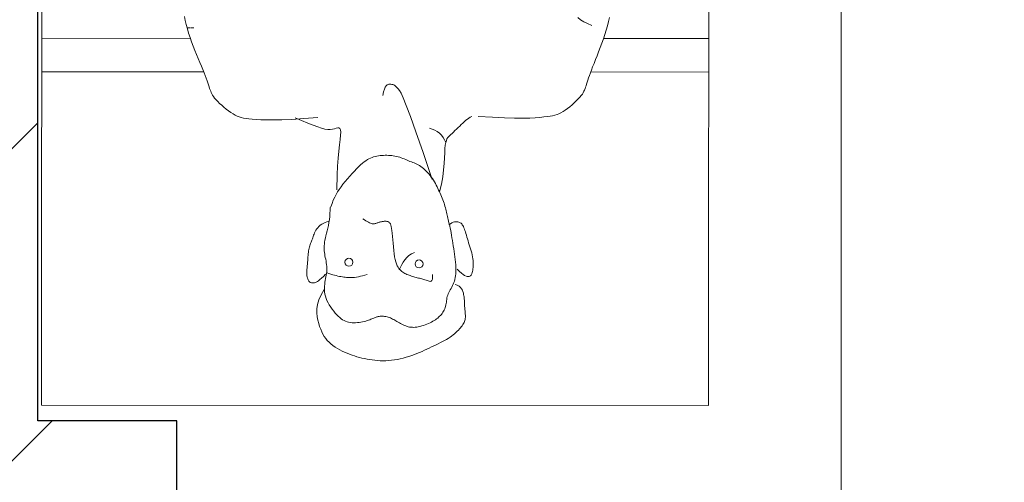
# Model space of a CAD drawing. Header units: millimetres. Extents: x 26866 to 1024070, y -428191 to 408885.
# Tile 156 of 248: x 196556 to 197619, y 388605 to 389104. Entities that reach past the tile are written whole.
import ezdxf

# ---------------------------------------------------------------- set-up
doc = ezdxf.new("R2010")
doc.units = ezdxf.units.MM
doc.header["$LTSCALE"] = 2
for name, color, linetype, lineweight in [('0_OPIS', 7, 'Continuous', 13), ('10', 7, 'Continuous', 9), ('3DPLAN_A_TABELKA POMIESZCZEŃ', 7, 'Continuous', 0), ('6', 253, 'Continuous', 0)]:
    doc.layers.add(name, color=color, linetype=linetype, lineweight=lineweight)
for name, color, linetype in [('3DPLAN_A_KRESKOWANIE 1', 253, 'Continuous'), ('3DPLAN_A_OPIS', 8, 'Continuous'), ('3DPLAN_K_NOŚNA', 7, 'Continuous')]:
    doc.layers.add(name, color=color, linetype=linetype)
doc.layers.add('FURNITURE ZD 1 500', color=7, linetype='Continuous', lineweight=13, true_color=0x9fa8a5)
doc.styles.add('ARIAL', font='arial.ttf')

# ---------------------------------------------------------------- blocks, each defined once
blk = doc.blocks.new('A$C7B9C5A86')
at = {"layer": '6', "color": 7}
for p, q in [((1.787, 0.6386), (1.787, 0.6432)), ((1.787, 0.6362), (1.787, 0.6377)), ((1.787, 0.6338), (1.787, 0.6356)), ((2.0151, 0.2721), (2.0265, 0.2747)), ((2.0265, 0.2747), (2.027, 0.2749)), ((1.9427, 0.2583), (1.9441, 0.26)), ((1.9441, 0.26), (1.9455, 0.2615)), ((1.9455, 0.2615), (1.9471, 0.2628)), ((1.9471, 0.2628), (1.9489, 0.264)), ((1.9489, 0.264), (1.9512, 0.2649)), ((1.9512, 0.2649), (1.9543, 0.2658)), ((1.9543, 0.2658), (1.9582, 0.2664)), ((1.9582, 0.2664), (1.9631, 0.2669)), ((1.9631, 0.2669), (1.9693, 0.2672)), ((1.9693, 0.2672), (1.9766, 0.2676)), ((1.9766, 0.2676), (1.985, 0.2681)), ((1.985, 0.2681), (1.9943, 0.2689)), ((1.9943, 0.2689), (2.0043, 0.2702)), ((2.0043, 0.2702), (2.0151, 0.2721)), ((1.928, 0.2431), (1.9303, 0.2454)), ((1.9303, 0.2454), (1.9326, 0.2478)), ((1.9326, 0.2478), (1.9348, 0.2501)), ((1.9348, 0.2501), (1.937, 0.2523)), ((1.937, 0.2523), (1.9391, 0.2545)), ((1.9391, 0.2545), (1.941, 0.2565)), ((1.941, 0.2565), (1.9427, 0.2583)), ((1.9175, 0.2299), (1.9188, 0.232)), ((1.9188, 0.232), (1.9202, 0.2341)), ((1.9202, 0.2341), (1.9219, 0.2363)), ((1.9219, 0.2363), (1.9238, 0.2385)), ((1.9238, 0.2385), (1.9259, 0.2408)), ((1.9259, 0.2408), (1.928, 0.2431)), ((1.9165, 0.2278), (1.9175, 0.2299)), ((1.7718, 0.0728), (1.775, 0.0688)), ((1.775, 0.0688), (1.778, 0.0641)), ((1.778, 0.0641), (1.7807, 0.0588)), ((1.7807, 0.0588), (1.7833, 0.0526))]:
    blk.add_line(p, q, dxfattribs=at)
for points in [[(1.918, 0.4524), (1.9196, 0.4731), (1.9206, 0.4906), (1.9212, 0.5053), (1.9214, 0.5175), (1.9213, 0.5275), (1.9211, 0.5358), (1.9207, 0.5426), (1.9202, 0.5483), (1.9197, 0.5532), (1.9192, 0.5574), (1.9187, 0.5611), (1.918, 0.5645), (1.9171, 0.5676), (1.916, 0.5705), (1.9146, 0.5734), (1.9128, 0.5764), (1.9107, 0.5796), (1.9083, 0.5829), (1.9057, 0.5863), (1.903, 0.5897), (1.9001, 0.5929), (1.8973, 0.596), (1.8946, 0.5988), (1.892, 0.6012), (1.8897, 0.6033), (1.8875, 0.6049), (1.8855, 0.6063), (1.8836, 0.6074), (1.8817, 0.6083), (1.8797, 0.6091), (1.8777, 0.6099), (1.8754, 0.6106), (1.873, 0.6114), (1.8703, 0.6123), (1.8674, 0.6133), (1.8642, 0.6144), (1.8607, 0.6157), (1.8568, 0.6171), (1.8526, 0.6188), (1.848, 0.6206), (1.843, 0.6227), (1.8377, 0.6249), (1.832, 0.6273), (1.8261, 0.6297), (1.82, 0.6322), (1.8138, 0.6346), (1.8075, 0.637), (1.8011, 0.6392), (1.7948, 0.6413), (1.7885, 0.6431), (1.7823, 0.6448), (1.7762, 0.6463), (1.7703, 0.6475)], [(2.0234, 0.4249), (2.0014, 0.4244), (1.9888, 0.4238), (1.9773, 0.4229), (1.967, 0.4219), (1.9579, 0.4208), (1.9502, 0.42), (1.9439, 0.4194), (1.9391, 0.4192), (1.9359, 0.4195), (1.934, 0.4203), (1.9331, 0.4217), (1.9331, 0.4235), (1.9336, 0.4257), (1.9343, 0.4283), (1.9351, 0.4312), (1.9355, 0.4345), (1.9354, 0.4381), (1.9348, 0.4423), (1.9335, 0.447), (1.9317, 0.4527), (1.9292, 0.4593), (1.926, 0.4672), (1.9221, 0.4765), (1.9184, 0.4855)], [(2.1465, 0.4412), (2.1498, 0.4443), (2.1524, 0.447), (2.1545, 0.4494), (2.1561, 0.4515), (2.1573, 0.4532), (2.1581, 0.4548), (2.1587, 0.4562), (2.1591, 0.4574), (2.1593, 0.4586), (2.1594, 0.4597), (2.1594, 0.4607), (2.1593, 0.4617), (2.159, 0.4626), (2.1586, 0.4634), (2.1581, 0.4642), (2.1575, 0.465), (2.1567, 0.4656), (2.1558, 0.4663), (2.1548, 0.4668), (2.1536, 0.4673), (2.1522, 0.4678), (2.1506, 0.4681), (2.1489, 0.4684), (2.1469, 0.4685), (2.1447, 0.4686), (2.1424, 0.4685), (2.1399, 0.4684), (2.1373, 0.4682), (2.1346, 0.468), (2.1319, 0.4678), (2.1293, 0.4675), (2.1266, 0.4673), (2.124, 0.4671), (2.1216, 0.4669), (2.1191, 0.4667), (2.1168, 0.4665), (2.1146, 0.4662), (2.1125, 0.466), (2.1105, 0.4656), (2.1085, 0.4652), (2.1067, 0.4647), (2.105, 0.4642), (2.1033, 0.4636), (2.1017, 0.463), (2.1, 0.4623), (2.0984, 0.4617), (2.0968, 0.4611), (2.0952, 0.4605), (2.0934, 0.4599), (2.0917, 0.4593), (2.0899, 0.4588), (2.088, 0.4581), (2.0862, 0.4574), (2.0843, 0.4565), (2.0825, 0.4554), (2.0806, 0.4541), (2.0788, 0.4526), (2.077, 0.4509), (2.0753, 0.4489), (2.0737, 0.4468), (2.0724, 0.4445), (2.0712, 0.442), (2.0702, 0.4394), (2.0696, 0.4367)], [(2.169, 0.443), (2.1768, 0.4477), (2.1841, 0.4509), (2.1909, 0.4529), (2.1973, 0.4538), (2.2032, 0.454), (2.2087, 0.4535), (2.2138, 0.4525), (2.2185, 0.4512), (2.2229, 0.4498), (2.2269, 0.4483), (2.2307, 0.4467), (2.2342, 0.445), (2.2374, 0.443), (2.2404, 0.4409), (2.2432, 0.4386), (2.2459, 0.4361), (2.2484, 0.4333), (2.2507, 0.4303), (2.253, 0.4271), (2.255, 0.4238), (2.257, 0.4204), (2.2588, 0.4169), (2.2605, 0.4133), (2.262, 0.4097), (2.2635, 0.4061), (2.2648, 0.4025), (2.266, 0.3989), (2.2671, 0.3953), (2.2681, 0.3917), (2.269, 0.388), (2.2698, 0.3844), (2.2706, 0.3806), (2.2712, 0.3769), (2.2718, 0.373), (2.2723, 0.3692), (2.2727, 0.3652), (2.2729, 0.3613), (2.2731, 0.3572), (2.273, 0.3531), (2.2728, 0.349), (2.2723, 0.3448), (2.2717, 0.3405), (2.271, 0.3363), (2.27, 0.332), (2.269, 0.3278), (2.2678, 0.3236), (2.2666, 0.3195), (2.2652, 0.3154), (2.2638, 0.3115), (2.2623, 0.3077), (2.2608, 0.304), (2.2592, 0.3003), (2.2576, 0.2968), (2.256, 0.2933), (2.2544, 0.2898), (2.2528, 0.2864), (2.2512, 0.2831), (2.2496, 0.2798), (2.2481, 0.2765), (2.2465, 0.2734), (2.245, 0.2703), (2.2434, 0.2674), (2.2418, 0.2645), (2.2402, 0.2619), (2.2385, 0.2593), (2.2368, 0.257), (2.2351, 0.2547), (2.2334, 0.2527), (2.2316, 0.2507), (2.2299, 0.2489), (2.2282, 0.2472), (2.2265, 0.2457), (2.2249, 0.2442), (2.2233, 0.2429), (2.2217, 0.2417), (2.2201, 0.2407), (2.2185, 0.2397), (2.217, 0.2389), (2.2155, 0.2383), (2.214, 0.2377), (2.2125, 0.2374), (2.211, 0.2371), (2.2095, 0.237), (2.2079, 0.237), (2.2064, 0.237), (2.2049, 0.2371), (2.2033, 0.2372), (2.2017, 0.2374), (2.2001, 0.2375), (2.1985, 0.2377), (2.1968, 0.2378), (2.1951, 0.238), (2.1935, 0.2381), (2.1919, 0.2382), (2.1903, 0.2383), (2.1887, 0.2384), (2.1872, 0.2384), (2.1858, 0.2385), (2.1843, 0.2385), (2.1828, 0.2386), (2.1813, 0.2387), (2.1797, 0.2389), (2.1779, 0.2391), (2.1761, 0.2395), (2.1741, 0.2399), (2.172, 0.2405), (2.1698, 0.2414), (2.1678, 0.2426), (2.1658, 0.2441), (2.1641, 0.2462), (2.1626, 0.2488), (2.1615, 0.252)], [(2.0493, 0.4344), (2.053, 0.4346), (2.0578, 0.4349), (2.0624, 0.4352), (2.0669, 0.4357), (2.0712, 0.4363), (2.0754, 0.4371), (2.0794, 0.4379), (2.0832, 0.4389), (2.0869, 0.4398), (2.0904, 0.4407), (2.0937, 0.4415), (2.0969, 0.4421), (2.0998, 0.4427), (2.1025, 0.443), (2.1051, 0.4433), (2.1076, 0.4434), (2.1101, 0.4433), (2.1125, 0.4432), (2.1149, 0.4429), (2.1173, 0.4425), (2.1197, 0.4421), (2.1223, 0.4416), (2.1248, 0.441), (2.1274, 0.4405), (2.13, 0.4401), (2.1326, 0.4397), (2.1352, 0.4394), (2.1378, 0.4393), (2.1403, 0.4393), (2.1429, 0.4395), (2.1454, 0.4398), (2.148, 0.4402), (2.1505, 0.4407), (2.1531, 0.4412), (2.1557, 0.4417), (2.1584, 0.4421), (2.1611, 0.4425), (2.1639, 0.4428), (2.1668, 0.4429), (2.1697, 0.4429), (2.1726, 0.4427), (2.1757, 0.4422), (2.1788, 0.4415), (2.1819, 0.4405), (2.1851, 0.4391), (2.1884, 0.4375), (2.1916, 0.4357), (2.1947, 0.4337), (2.1978, 0.4315), (2.2007, 0.4293), (2.2034, 0.427), (2.2058, 0.4248), (2.208, 0.4226), (2.21, 0.4205), (2.2117, 0.4184), (2.2131, 0.4163), (2.2143, 0.4142), (2.2153, 0.412), (2.2161, 0.4098), (2.2167, 0.4075), (2.2171, 0.4051), (2.2174, 0.4025), (2.2175, 0.4), (2.2174, 0.3974), (2.2172, 0.3947), (2.217, 0.3921), (2.2166, 0.3896), (2.2161, 0.3872), (2.2156, 0.3848), (2.215, 0.3826), (2.2143, 0.3805), (2.2137, 0.3785), (2.213, 0.3767), (2.2124, 0.375), (2.2117, 0.3734), (2.2111, 0.372), (2.2106, 0.3708), (2.2101, 0.3696), (2.2097, 0.3685), (2.2093, 0.3675), (2.2089, 0.3664), (2.2087, 0.3653), (2.2084, 0.3642), (2.2082, 0.3629), (2.2081, 0.3615), (2.208, 0.36), (2.208, 0.3584), (2.2081, 0.3567), (2.2082, 0.3549), (2.2085, 0.3532), (2.2088, 0.3514), (2.2092, 0.3497), (2.2098, 0.3481), (2.2104, 0.3464), (2.2112, 0.3449), (2.212, 0.3433), (2.2129, 0.3417), (2.2138, 0.3401), (2.2147, 0.3385), (2.2157, 0.3369), (2.2167, 0.3352), (2.2177, 0.3334), (2.2187, 0.3316), (2.2196, 0.3298), (2.2205, 0.3279), (2.2214, 0.326), (2.2221, 0.3241), (2.2227, 0.3222), (2.2233, 0.3203), (2.2237, 0.3184), (2.224, 0.3164), (2.2241, 0.3144), (2.2242, 0.3123), (2.224, 0.3102), (2.2238, 0.308), (2.2234, 0.3057), (2.2229, 0.3033), (2.2222, 0.3008), (2.2215, 0.2983), (2.2206, 0.2958), (2.2196, 0.2933), (2.2186, 0.2909), (2.2175, 0.2886), (2.2164, 0.2864), (2.2153, 0.2843), (2.2142, 0.2824), (2.213, 0.2806), (2.2118, 0.279), (2.2106, 0.2774), (2.2094, 0.276), (2.208, 0.2746), (2.2067, 0.2733), (2.2052, 0.2721), (2.2038, 0.2709), (2.2022, 0.2698), (2.2006, 0.2688), (2.1989, 0.2679), (2.1972, 0.2671), (2.1954, 0.2664), (2.1935, 0.2659), (2.1915, 0.2654), (2.1895, 0.2651), (2.1875, 0.2648), (2.1854, 0.2645), (2.1833, 0.2642), (2.1812, 0.2639), (2.1792, 0.2634), (2.1771, 0.2628), (2.1752, 0.2621), (2.1732, 0.2612), (2.1713, 0.2601), (2.1693, 0.2591), (2.1674, 0.2579), (2.1653, 0.2568), (2.1633, 0.2557), (2.1611, 0.2547), (2.1589, 0.2538), (2.1566, 0.253), (2.1541, 0.2523), (2.1515, 0.2518), (2.1488, 0.2514), (2.1459, 0.2511), (2.1429, 0.2509), (2.1397, 0.2509), (2.1363, 0.251), (2.1327, 0.2512), (2.129, 0.2515), (2.1252, 0.2519), (2.1213, 0.2524), (2.1173, 0.2529), (2.1133, 0.2535), (2.1093, 0.2541), (2.1052, 0.2547), (2.1012, 0.2553), (2.0973, 0.256), (2.0934, 0.2566), (2.0897, 0.2572), (2.0861, 0.2579), (2.0827, 0.2585), (2.0796, 0.2591), (2.0766, 0.2598), (2.0739, 0.2604), (2.0714, 0.261), (2.0691, 0.2616), (2.0668, 0.2622), (2.0646, 0.2627), (2.0625, 0.2633), (2.0604, 0.2638), (2.0583, 0.2643), (2.0561, 0.2648), (2.0539, 0.2653), (2.0517, 0.2658), (2.0495, 0.2663), (2.0473, 0.2669), (2.045, 0.2675), (2.0427, 0.2682), (2.0404, 0.269), (2.038, 0.2698), (2.0357, 0.2708), (2.0333, 0.2717), (2.0309, 0.2727), (2.0285, 0.2738), (2.0261, 0.2749), (2.0237, 0.2761), (2.0213, 0.2772), (2.0189, 0.2784), (2.0165, 0.2796), (2.0141, 0.2809), (2.0117, 0.2823), (2.0094, 0.2837), (2.0071, 0.2852), (2.0048, 0.2868), (2.0025, 0.2885), (2.0003, 0.2903), (1.9982, 0.2922), (1.9961, 0.2941), (1.9942, 0.2961), (1.9924, 0.2981), (1.9908, 0.3001), (1.9893, 0.3021), (1.988, 0.304), (1.9869, 0.306), (1.9859, 0.308), (1.9851, 0.31), (1.9842, 0.3119), (1.9835, 0.3139), (1.9827, 0.3159), (1.9819, 0.318), (1.9811, 0.32), (1.9802, 0.3221), (1.9793, 0.3242), (1.9784, 0.3264), (1.9775, 0.3286), (1.9767, 0.3308), (1.9759, 0.333), (1.9752, 0.3353), (1.9746, 0.3376), (1.9741, 0.3399), (1.9737, 0.3423), (1.9734, 0.3446), (1.9732, 0.347), (1.9731, 0.3494), (1.973, 0.3518), (1.973, 0.3542), (1.9731, 0.3567), (1.9732, 0.3591), (1.9735, 0.3616), (1.9738, 0.364), (1.9742, 0.3664), (1.9748, 0.3688), (1.9754, 0.3711), (1.9762, 0.3734), (1.9771, 0.3756), (1.9781, 0.3779), (1.9794, 0.3801), (1.9809, 0.3824), (1.9826, 0.3848), (1.9846, 0.3873), (1.987, 0.39), (1.9896, 0.3929), (1.9927, 0.396), (1.9961, 0.3992), (1.9997, 0.4026), (2.0035, 0.406), (2.0074, 0.4094), (2.0114, 0.4127), (2.0153, 0.4158), (2.0192, 0.4187), (2.0229, 0.4213), (2.0266, 0.4237), (2.0303, 0.4259), (2.0343, 0.4279), (2.0385, 0.4299), (2.0432, 0.4318), (2.0485, 0.4337), (2.0495, 0.434)], [(2.1472, 0.3802), (2.1482, 0.3837), (2.149, 0.3871), (2.1497, 0.3903), (2.1503, 0.3933), (2.1508, 0.3961), (2.1512, 0.3989), (2.1514, 0.4014), (2.1515, 0.4039), (2.1516, 0.4062), (2.1515, 0.4084), (2.1514, 0.4105), (2.1512, 0.4126), (2.1509, 0.4146), (2.1506, 0.4167), (2.1502, 0.4188), (2.1498, 0.421), (2.1493, 0.4232), (2.1487, 0.4256), (2.1481, 0.4281), (2.1474, 0.4307), (2.1466, 0.4334), (2.1456, 0.4363), (2.1446, 0.4389)], [(2.0656, 0.3867), (2.0672, 0.3844), (2.0686, 0.3823), (2.0698, 0.3804), (2.0708, 0.3786), (2.0716, 0.3771), (2.0722, 0.3756), (2.0727, 0.3743), (2.073, 0.3731), (2.0731, 0.372), (2.0731, 0.3709), (2.073, 0.3699), (2.0728, 0.3689), (2.0725, 0.368), (2.0721, 0.367), (2.0718, 0.3661), (2.0714, 0.3651), (2.0711, 0.364), (2.0708, 0.363), (2.0705, 0.3619), (2.0702, 0.3608), (2.07, 0.3597), (2.0698, 0.3586), (2.0696, 0.3575), (2.0695, 0.3565), (2.0694, 0.3555), (2.0693, 0.3545), (2.0693, 0.3536), (2.0694, 0.3527), (2.0695, 0.3519), (2.0697, 0.3511), (2.0699, 0.3503), (2.0702, 0.3495), (2.0707, 0.3487), (2.0713, 0.348), (2.0722, 0.3473), (2.0733, 0.3466), (2.0749, 0.3459), (2.077, 0.3453), (2.0797, 0.3447), (2.083, 0.3442), (2.0869, 0.3438), (2.0914, 0.3434), (2.0964, 0.343), (2.1015, 0.3425), (2.1068, 0.3421), (2.1119, 0.3416), (2.1168, 0.341), (2.1213, 0.3403), (2.1253, 0.3395), (2.1287, 0.3386), (2.1317, 0.3376), (2.1342, 0.3365), (2.1364, 0.3353), (2.1383, 0.334), (2.1399, 0.3327), (2.1413, 0.3313), (2.1426, 0.3299), (2.1436, 0.3284), (2.1446, 0.3269), (2.1455, 0.3254), (2.1462, 0.3239), (2.1469, 0.3223), (2.1476, 0.3207), (2.1482, 0.3191), (2.1487, 0.3174), (2.1493, 0.3157), (2.1498, 0.3141), (2.1503, 0.3124), (2.1508, 0.3107), (2.1513, 0.309), (2.1518, 0.3073), (2.1522, 0.3057), (2.1526, 0.304), (2.1531, 0.3024), (2.1535, 0.3008), (2.154, 0.2992), (2.1544, 0.2977), (2.1549, 0.2961), (2.1554, 0.2945), (2.1559, 0.2929), (2.1565, 0.2913), (2.1569, 0.2898), (2.157, 0.2883), (2.1566, 0.2871), (2.1556, 0.286), (2.1538, 0.2852), (2.1509, 0.2848), (2.1469, 0.2848)], [(2.0081, 0.2858), (1.9691, 0.2989), (1.939, 0.3093), (1.9164, 0.3173), (1.9002, 0.3234), (1.8893, 0.3279), (1.8824, 0.3311), (1.8783, 0.3335), (1.8758, 0.3354), (1.8739, 0.3371), (1.8724, 0.3388), (1.8713, 0.3403), (1.8704, 0.3417), (1.8698, 0.3431), (1.8695, 0.3445), (1.8693, 0.3459), (1.8692, 0.3473), (1.8693, 0.3487), (1.8696, 0.3501), (1.8703, 0.3515), (1.8716, 0.3529), (1.8736, 0.3542), (1.8765, 0.3554), (1.8805, 0.3566), (1.8856, 0.3576)], [(2.14, 0.3338), (2.1362, 0.3318), (2.1325, 0.3298), (2.1289, 0.3277), (2.1254, 0.3253), (2.1222, 0.3226), (2.1194, 0.3194), (2.1169, 0.3157), (2.1148, 0.3113)], [(2.139, 0.2489), (2.1424, 0.2457), (2.1451, 0.2428), (2.1471, 0.2403), (2.1486, 0.2381), (2.1495, 0.2361), (2.15, 0.2344), (2.1501, 0.2329), (2.1499, 0.2316), (2.1495, 0.2305), (2.1489, 0.2295), (2.1481, 0.2287), (2.147, 0.2281), (2.1458, 0.2275), (2.1443, 0.227), (2.1427, 0.2266), (2.1409, 0.2263), (2.1388, 0.226), (2.1367, 0.2258), (2.1343, 0.2257), (2.1319, 0.2256), (2.1293, 0.2256), (2.1266, 0.2258), (2.1239, 0.2261), (2.1211, 0.2265), (2.1182, 0.2271), (2.1153, 0.2278), (2.1123, 0.2286), (2.1094, 0.2295), (2.1065, 0.2304), (2.1035, 0.2314), (2.1007, 0.2323), (2.0978, 0.2332), (2.095, 0.234), (2.0923, 0.2348), (2.0897, 0.2355), (2.0872, 0.2362), (2.0848, 0.2369), (2.0826, 0.2376), (2.0806, 0.2383), (2.0787, 0.2391), (2.0771, 0.2398), (2.0756, 0.2406), (2.0743, 0.2415), (2.0732, 0.2424), (2.0723, 0.2434), (2.0715, 0.2445), (2.0709, 0.2456), (2.0704, 0.2468), (2.0701, 0.2482), (2.0699, 0.2496), (2.07, 0.2512), (2.0702, 0.2529), (2.0708, 0.2547), (2.0717, 0.2568), (2.073, 0.259), (2.0746, 0.2614)], [(1.9163, 0.2184), (1.9175, 0.1977), (1.9183, 0.1802), (1.9186, 0.1655), (1.9187, 0.1533), (1.9185, 0.1432), (1.9181, 0.135), (1.9176, 0.1282), (1.917, 0.1225), (1.9165, 0.1176), (1.9159, 0.1134), (1.9153, 0.1097), (1.9145, 0.1063), (1.9136, 0.1033), (1.9125, 0.1004), (1.911, 0.0975), (1.9092, 0.0945), (1.9071, 0.0913), (1.9046, 0.088), (1.902, 0.0847), (1.8992, 0.0814), (1.8963, 0.0782), (1.8934, 0.0751), (1.8906, 0.0724), (1.888, 0.07), (1.8857, 0.068), (1.8835, 0.0663), (1.8815, 0.065), (1.8795, 0.0639), (1.8776, 0.063), (1.8756, 0.0623), (1.8736, 0.0616), (1.8713, 0.0608), (1.8689, 0.0601), (1.8662, 0.0592), (1.8633, 0.0583), (1.86, 0.0572), (1.8565, 0.056), (1.8526, 0.0546), (1.8484, 0.053), (1.8437, 0.0513), (1.8387, 0.0493), (1.8333, 0.0471), (1.8277, 0.0448), (1.8217, 0.0425), (1.8156, 0.0401), (1.8094, 0.0377), (1.803, 0.0355), (1.7966, 0.0333), (1.7902, 0.0314), (1.7839, 0.0296), (1.7777, 0.0281), (1.7716, 0.0267)]]:
    blk.add_lwpolyline(points, dxfattribs=at)
for centre in [(2.1291, 0.4071), (2.1316, 0.3046)]:
    blk.add_circle(centre, 0.00586, dxfattribs=at)
blk.add_arc((1.9648, 0.2959), 0.0319, 191.471, 250.7564, dxfattribs=at)
blk = doc.blocks.new('A$C54E51C45')
at = {"layer": '10'}
for p, q in [((1.3822, 1.2708), (1.4312, 1.1031)), ((1.3476, 1.2607), (1.3926, 1.1068)), ((1.5484, 0.7021), (1.5842, 0.5797)), ((1.5177, 0.6786), (1.5496, 0.5696))]:
    blk.add_line(p, q, dxfattribs=at)
blk.add_lwpolyline([(1.7277, 1.3718), (1.9297, 0.6807), (0.202, 0.1757), (0, 0.8668)], close=True, dxfattribs=at)
at = {"layer": '10', "xscale": 0.7391716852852, "yscale": 0.7391716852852, "zscale": 0.7391716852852, "rotation": 16.29110475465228}
blk.add_blockref('A$C7B9C5A86', (0.2462, 0.2798), dxfattribs=at)
blk = doc.blocks.new('kondygnacja -1')
at = {"layer": '3DPLAN_A_KRESKOWANIE 1'}
h = blk.add_hatch(dxfattribs=at)
h.set_pattern_fill('ANSI31', color=256, scale=7.5, style=0)
h.set_pattern_definition([(45, (23044.838, -26883.88), (-16.83798, 16.83798), [])])
h.paths.add_polyline_path([(31677.49, -24430.84), (30214.87, -24430.84), (30214.87, -24470.84), (30429.61, -24470.84), (30429.61, -24477.84), (30447.61, -24477.84), (30447.61, -24818.84), (30476.61, -24818.84), (30476.61, -24470.84), (31012.61, -24470.84), (31012.61, -24478.84), (31079.61, -24478.84), (31079.61, -24470.84), (31638.61, -24470.84), (31638.61, -25036.84), (31079.61, -25036.84), (31079.61, -25028.84), (31012.61, -25028.84), (31012.61, -25036.84), (30611.38, -25036.84), (30611.38, -25072.84), (31023.61, -25072.84), (31034.61, -25082.84), (31034.61, -25330.84), (31023.61, -25340.84), (30831.4, -25340.84, -0.038531), (30832.58, -25356.18), (30832.58, -25371.84), (31079.61, -25371.84), (31079.61, -25072.84), (31638.61, -25072.84), (31638.61, -25943.84), (30832.58, -25943.84), (30832.58, -26009.84), (31677.49, -26009.84)])
h.paths.add_polyline_path([(30682.61, -26009.84), (30832.58, -26009.84), (30832.58, -25943.84), (30760.61, -25943.84), (30760.61, -25454.67), (30735.61, -25464.58), (30735.61, -25943.84), (30682.61, -25943.84)])
h.paths.add_polyline_path([(30679.61, -25371.84), (30735.61, -25371.84), (30735.61, -25464.58), (30760.61, -25454.67), (30760.61, -25371.84), (30832.58, -25371.84), (30832.58, -25356.18, 0.038531), (30831.4, -25340.84), (30679.61, -25340.84)])
h.paths.add_polyline_path([(30355.83, -25371.84), (30425.61, -25371.84), (30425.61, -25379.84), (30463.61, -25379.84), (30463.61, -25424.74), (30471.61, -25424.74), (30471.61, -25395.84), (30533.61, -25395.84), (30533.61, -25371.84), (30576.61, -25371.84), (30576.61, -25341.84), (30472.61, -25341.84), (30472.61, -25326.84), (30427.61, -25326.84), (30427.61, -25341.84), (30355.83, -25341.84)])
h.paths.add_polyline_path([(30456.61, -25936.84), (30425.61, -25936.84), (30425.61, -25945.84), (30380.61, -25945.84), (30380.61, -26009.84), (30512.61, -26009.84), (30512.61, -25943.84), (30466.61, -25943.84), (30466.61, -25712.84), (30456.61, -25712.84)])
h.paths.add_polyline_path([(28888.61, -25941.84), (28888.61, -26009.84), (29013.61, -26009.84), (29013.61, -25941.84)])
h.paths.add_polyline_path([(28591.17, -26009.84), (28591.17, -25944.84), (28547.61, -25944.84), (28547.61, -26009.84)])
h.paths.add_polyline_path([(28624.61, -25870.53), (28654.8, -25870.53), (28654.8, -25924.53), (28624.61, -25924.53), (28624.61, -25944.84), (28591.17, -25944.84), (28591.17, -26009.84), (28713.61, -26009.84), (28713.61, -25941.84), (28672.61, -25941.84), (28672.61, -25932.84), (28657.61, -25932.84), (28657.61, -25716.84), (28624.61, -25716.84)])
h.paths.add_polyline_path([(28372.61, -25944.84), (28328.61, -25944.84), (28328.61, -25907.84), (28282.61, -25907.84), (28282.61, -25944.84), (28248.61, -25944.84), (28248.61, -26009.84), (28372.61, -26009.84)])
h.paths.add_polyline_path([(28092.61, -25563.84), (28054.61, -25563.84), (28054.61, -25383.84), (28067.6, -25383.84), (28067.61, -25375.84), (28340.61, -25375.84), (28340.61, -25341.84), (28070.61, -25341.84), (28070.61, -25332.84), (28030.61, -25332.84), (28030.61, -25395.6), (28048.71, -25395.6), (28048.71, -25449.6), (28030.61, -25449.6), (28030.61, -26009.84), (28073.61, -26009.84), (28073.61, -25944.84), (28054.61, -25944.84), (28054.61, -25668.84), (28092.61, -25668.84)])
h.paths.add_polyline_path([(27949.61, -25495.75), (27949.61, -25507.75), (27983.29, -25507.75), (27983.29, -25521.75), (27949.61, -25521.75), (27949.61, -25531.84), (27999.61, -25531.84), (27999.61, -25934.84), (27982.61, -25934.84), (27982.61, -25942.84), (27947.61, -25942.84), (27947.61, -26009.84), (28026.62, -26009.84), (28026.62, -25449.6), (27999.61, -25449.6), (27999.61, -25463.84), (27949.61, -25463.84), (27949.61, -25481.75), (27983.29, -25481.75), (27983.29, -25495.75)])
h.paths.add_polyline_path([(27982.61, -25361.84), (27952.61, -25361.84), (27952.61, -25332.84), (28026.62, -25332.84), (28026.62, -25395.6), (27999.61, -25395.6), (27999.61, -25377.84), (27982.61, -25377.84)])
h.paths.add_polyline_path([(26818.61, -25892.84), (26781.49, -25892.84), (26781.49, -26009.84), (26894.54, -26009.84), (26894.54, -25942.84), (26830.61, -25942.84), (26830.61, -25930.84), (26818.61, -25930.84)])
h.paths.add_polyline_path([(26894.54, -26009.84), (27115.94, -26009.84), (27115.94, -25942.84), (26894.54, -25942.84)])
h.paths.add_polyline_path([(27115.94, -25942.84), (27115.94, -26009.84), (27466.61, -26009.84), (27466.61, -25942.84), (27427.61, -25942.84), (27427.61, -25933.84), (27384.61, -25933.84), (27384.61, -25942.84)])
h.paths.add_polyline_path([(27641.61, -25942.84), (27641.61, -26009.84), (27802.61, -26009.84), (27802.61, -25942.84)])
h.paths.add_polyline_path([(30621.1, -25040.47), (30688.37, -25040.47), (30688.37, -25072.87), (30621.1, -25072.87)], flags=24)
at = {"layer": '3DPLAN_A_TABELKA POMIESZCZEŃ', "ltscale": 0.5}
blk.add_line((28744.33, -26280.35), (28744.33, -25871.27), dxfattribs=at)
at = {"layer": '3DPLAN_K_NOŚNA'}
for p, q in [((28657.61, -25932.84), (28657.61, -25716.84)), ((28672.61, -25932.84), (28657.61, -25932.84)), ((28672.61, -25941.84), (28672.61, -25932.84))]:
    blk.add_line(p, q, dxfattribs=at)
at = {"layer": 'FURNITURE ZD 1 500', "lineweight": 0, "xscale": -100, "yscale": 100, "zscale": 100, "rotation": 106.2674780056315}
blk.add_blockref('A$C54E51C45', (28741.3, -25726.89), dxfattribs=at)
at = {"layer": '3DPLAN_A_OPIS', "color": 1, "lineweight": 30, "style": 'ARIAL'}
for tag, p in [('PRZESUNIĘCIE_WEJŚCIA', (27655.16, -24535.33)), ('WYŁĄCZONE', (27007.18, -24723.98)), ('Z_OPRACOWANIA', (26996.84, -24746.42)), ('WYŁĄCZONE', (30803.05, -24760.87)), ('Z_OPRACOWANIA', (30792.71, -24783.3)), ('WYŁĄCZONE', (28894.9, -24826.59)), ('Z_OPRACOWANIA', (28884.56, -24849.03)), ('POWIĘKSZENIE_WEJŚCIA', (28313.68, -25144.41)), ('POWIĘKSZENIE_WEJŚCIA', (29600.62, -25191.36)), ('POWIĘKSZENIE_WEJŚCIA', (28011.45, -25235.42)), ('WYŁĄCZONE', (29754.42, -25678.17)), ('Z_OPRACOWANIA', (29744.08, -25700.6)), ('WYJŚCIE_EWAKUACYJNE', (27763.79, -26106.07))]:
    blk.add_attdef(tag, p, '', height=12, dxfattribs=at)
at = {"layer": '3DPLAN_A_OPIS', "color": 0, "lineweight": 30, "style": 'ARIAL'}
for tag, p in [('UGUL_1', (29350.3, -24586.01)), ('UGUL_2', (29622.92, -24586.01)), ('UGUL_3', (29833.15, -24586.01))]:
    blk.add_attdef(tag, p, '', height=12, dxfattribs=at)
at = {"layer": '3DPLAN_A_TABELKA POMIESZCZEŃ', "ltscale": 0.5, "style": 'ARIAL'}
for tag, p in [('KURTYNA', (27861.91, -26064.85)), ('POWIETRZNA', (27861.91, -26084.56))]:
    blk.add_attdef(tag, p, '', height=12, dxfattribs=at)

msp = doc.modelspace()

# ---------------------------------------------------------------- block references
at = {"layer": '0_OPIS', "xscale": 10, "yscale": 10, "zscale": 10}
msp.add_blockref('kondygnacja -1', (-90000, 648000), dxfattribs=at)

doc.saveas('drawing.dxf')
